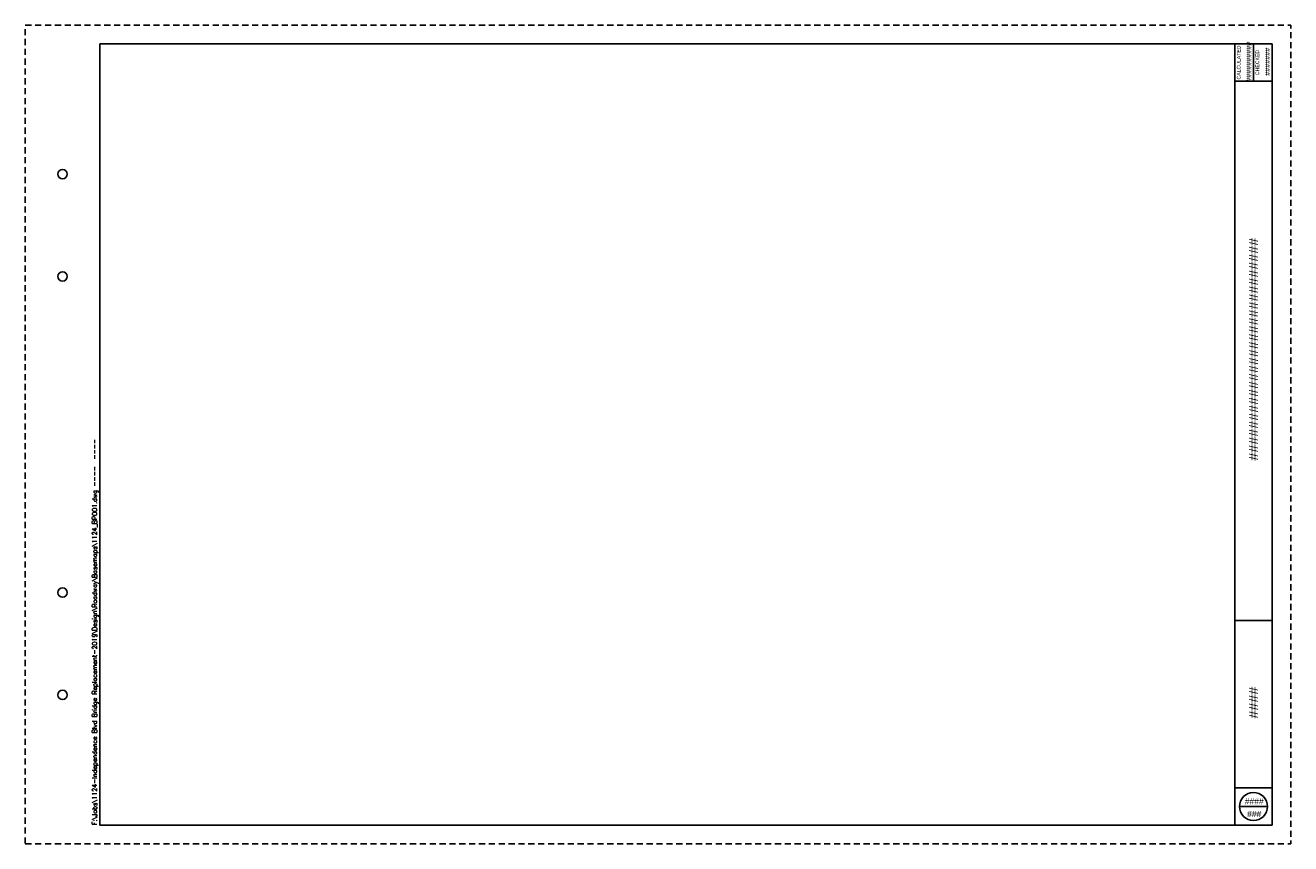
# Paper-space layout 'Layout1' of a CAD drawing. Header units: feet. Extents: x 0 to 34, y 0 to 22.
import ezdxf
from ezdxf.enums import TextEntityAlignment as Align

# ---------------------------------------------------------------- set-up
doc = ezdxf.new("R2010")
doc.units = ezdxf.units.FT
doc.header["$MEASUREMENT"] = 0
doc.linetypes.add('OhDOT_USTN3', pattern=[0.22, 0.165, -0.055])
doc.layers.add('0_Mview', color=7, linetype='Continuous', plot=False)
for name, color, linetype in [('SH_Border', 7, 'Continuous'), ('SH_Cut_Line', 7, 'OhDOT_USTN3'), ('SH_Data', 7, 'Continuous')]:
    doc.layers.add(name, color=color, linetype=linetype)
doc.styles.add('DwgStamp', font='romans.shx')
doc.styles.add('Font 70-Main Title', font='txt', dxfattribs={"width": 1.15, "height": 0.25})
doc.styles.add('Straight-Normal', font='font30.shx', dxfattribs={"height": 0.14})
doc.styles.add('Straight-Sub Title', font='font30.shx', dxfattribs={"height": 0.17})

# ---------------------------------------------------------------- blocks, each defined once
blk = doc.blocks.new('BLKWO')
at = {"layer": 'SH_Border', "color": 7, "linetype": 'Continuous'}
for p, q in [((32.5, 0.5), (32.5, 21.5)), ((33, 21.5), (33, 20.5)), ((32.5, 20.5), (33.5, 20.5)), ((32.5, 6), (33.5, 6)), ((32.5, 1.5), (33.5, 1.5))]:
    blk.add_line(p, q, dxfattribs=at)
at = {"layer": 'SH_Border', "color": 7, "linetype": 'Continuous', "flags": 128}
blk.add_lwpolyline([(2, 21.5), (33.5, 21.5), (33.5, 0.5), (2, 0.5), (2, 21.5)], close=True, dxfattribs=at)
at = {"layer": 'SH_Border', "color": 7, "linetype": 'Continuous'}
for centre in [(1, 18), (1, 15.25), (1, 6.75), (1, 4)]:
    blk.add_circle(centre, 0.125, dxfattribs=at)
at = {"layer": 'SH_Cut_Line', "color": 7, "linetype": 'OhDOT_USTN3', "flags": 128}
blk.add_lwpolyline([(0, 0), (34, 0), (34, 22), (0, 22), (0, 0)], close=True, dxfattribs=at)
at = {"layer": 'SH_Data', "color": 7, "linetype": 'Continuous'}
blk.add_line((32.625, 1), (33.375, 1), dxfattribs=at)
blk.add_circle((33, 1), 0.375, dxfattribs=at)
at = {"layer": 'SH_Border', "color": 7, "linetype": 'Continuous', "style": 'DwgStamp'}
blk.add_text('F:\\Jobs\\1124-Independence Blvd Bridge Replacement-2019\\Design\\Roadway\\Basemaps\\1124_BP001.dwg ----  ----', height=0.125, rotation=90, dxfattribs=at).set_placement((1.925, 0.5))
at = {"layer": 'SH_Data', "color": 7, "linetype": 'Continuous', "style": 'Straight-Normal'}
for s, p in [('CALCULATED', (32.553, 21)), ('CHECKED', (33.053, 21))]:
    blk.add_text(s, height=0.1, rotation=90, dxfattribs=at).set_placement(p, align=Align.TOP_CENTER)
at = {"layer": 'SH_Data', "style": 'Straight-Normal'}
for tag, p in [('CALCULATED', (32.989, 21.02)), ('CHECKED', (33.489, 21.02))]:
    blk.add_attdef(tag, text='', height=0.14, rotation=90, dxfattribs=at).set_placement(p, align=Align.BOTTOM_CENTER)
at = {"layer": 'SH_Data', "style": 'Font 70-Main Title', "width": 1.15}
blk.add_attdef('TITLEAREA2M', text='', height=0.25, rotation=90, dxfattribs=at).set_placement((33, 13.292), align=Align.MIDDLE_CENTER)
at = {"layer": 'SH_Data', "style": 'Font 70-Main Title', "width": 1.15, "flags": 8}
blk.add_attdef('PROJECT_NAME', text='', height=0.25, rotation=90, dxfattribs=at).set_placement((33, 3.792), align=Align.MIDDLE_CENTER)
at = {"layer": 'SH_Data', "style": 'Straight-Sub Title'}
for tag, p in [('SHEETNO', (33.02, 1.003)), ('SHEETTOTAL', (33.02, 0.663))]:
    blk.add_attdef(tag, text='', height=0.17, dxfattribs=at).set_placement(p, align=Align.BOTTOM_CENTER)

psp = doc.layouts.get("Layout1")

# ---------------------------------------------------------------- block references
at = {"layer": '0_Mview'}
ref = psp.add_blockref('BLKWO', (0, 0), dxfattribs=at)
ref.add_attrib('CHECKED', '#######', dxfattribs={"layer": 'SH_Data', "height": 0.14, "rotation": 90, "style": 'Straight-Normal'}).set_placement((33.489, 21.02), align=Align.BOTTOM_CENTER)
ref.add_attrib('CALCULATED', '##########', dxfattribs={"layer": 'SH_Data', "height": 0.14, "rotation": 90, "style": 'Straight-Normal'}).set_placement((32.989, 21.02), align=Align.BOTTOM_CENTER)
ref.add_attrib('TITLEAREA2M', '############################', dxfattribs={"layer": 'SH_Data', "height": 0.25, "rotation": 90, "style": 'Font 70-Main Title', "width": 1.15}).set_placement((33, 13.292), align=Align.MIDDLE_CENTER)
ref.add_attrib('SHEETTOTAL', '###', dxfattribs={"layer": 'SH_Data', "height": 0.17, "style": 'Straight-Sub Title'}).set_placement((33.02, 0.663), align=Align.BOTTOM_CENTER)
ref.add_attrib('SHEETNO', '####', dxfattribs={"layer": 'SH_Data', "height": 0.17, "style": 'Straight-Sub Title'}).set_placement((33.02, 1.003), align=Align.BOTTOM_CENTER)
ref.add_attrib('PROJECT_NAME', '####', dxfattribs={"layer": 'SH_Data', "height": 0.25, "rotation": 90, "style": 'Font 70-Main Title', "width": 1.15}).set_placement((33, 3.792), align=Align.MIDDLE_CENTER)

doc.saveas('drawing.dxf')
